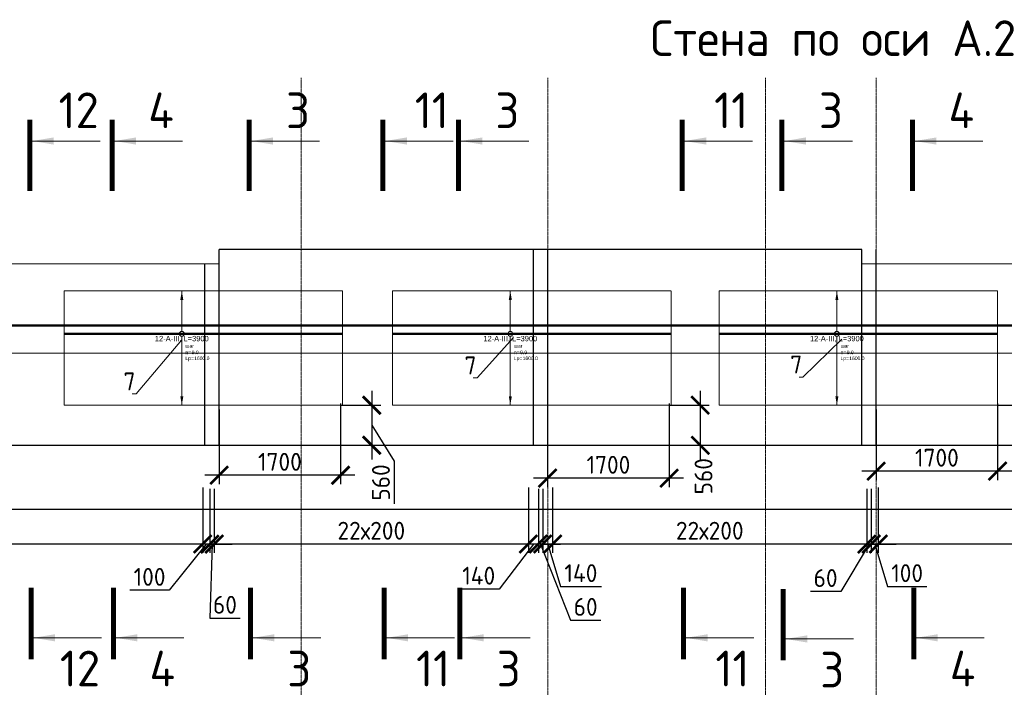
# Model space of a CAD drawing. Header units: millimetres. Extents: x 376598 to 1249954, y -318491 to -22134.
# Tile 134 of 256: x 591275 to 605063, y -133931 to -124583. Entities that reach past the tile are written whole.
import ezdxf
from ezdxf import colors
from ezdxf.entities.mleader import LeaderData, LeaderLine
from ezdxf.enums import TextEntityAlignment as Align
from ezdxf.math import Vec2, Vec3

# ---------------------------------------------------------------- set-up
doc = ezdxf.new("R2010")
doc.units = ezdxf.units.MM
doc.set_wipeout_variables(frame=1)
for name, pattern in [('______5', [1100, 800, -100, 100, -100]), ('________', [0]), ('ACAD_ISO02W100', [15, 12, -3]), ('осевая', [50.8, 31.75, -6.35, 6.35, -6.35])]:
    doc.linetypes.add(name, pattern=pattern)
for name, color, linetype, lineweight in [('Standard', 7, 'Continuous', 25), ('АрмСтер', 2, 'Continuous', 50), ('Оси', 40, '______5', 18), ('подоснова', 151, 'Continuous', 5), ('РАЗМЕРЫ', 1, 'Continuous', 9), ('Узлы', 7, 'Continuous', 0)]:
    doc.layers.add(name, color=color, linetype=linetype, lineweight=lineweight)
doc.layers.add('АрмСтер_атрибуты', color=2, linetype='Continuous', lineweight=0, plot=False)
doc.styles.add('GOST-2.304_Type-B', font='GOST_Common.ttf')
doc.styles.get("Standard").update_dxf_attribs({"font": 'arial.ttf'})
doc.styles.add('Аннотативный', font='arial.ttf')
doc.dimstyles.new('СПДС', dxfattribs={"dimscale": 100, "dimtxt": 2.5, "dimasz": 2.5, "dimexe": 1.25, "dimexo": 0, "dimtad": 1, "dimdec": 0, "dimtxsty": 'GOST-2.304_Type-B', "dimblk": 'ARCHTICK', "dimcen": 2.5, "dimdle": 2, "dimadec": 0, "dimazin": 2, "dimtfac": 0.75, "dimtdec": 0, "dimtmove": 1, "dimatfit": 3, "dimfxl": 1, "dimtolj": 1, "dimarcsym": 1})

# ---------------------------------------------------------------- blocks, each defined once
blk = doc.blocks.new('_ArchTick')
at = {"color": 0, "linetype": 'ByBlock', "const_width": 0.15}
blk.add_lwpolyline([(-0.5, -0.5), (0.5, 0.5)], dxfattribs=at)
blk = doc.blocks.new('*D126')
at = {"layer": 'DEFPOINTS', "color": 0, "lineweight": 0, "transparency": 16777216}
for p in [(603298, -131132, -720), (608698, -131132, -720), (603298, -131925)]:
    blk.add_point(p, dxfattribs=at)
at = {"layer": 'РАЗМЕРЫ', "color": 0, "lineweight": -2, "transparency": 16777216}
for p, q in [((603298, -131132), (603298, -132050)), ((608698, -131132), (608698, -132050)), ((608898, -131925), (603098, -131925))]:
    blk.add_line(p, q, dxfattribs=at)
at = {"layer": 'РАЗМЕРЫ', "color": 0, "lineweight": -2, "transparency": 16777216, "xscale": 250, "yscale": 250, "zscale": 250, "rotation": 180}
blk.add_blockref('_ArchTick', (603298, -131925), dxfattribs=at)
at = {"layer": 'РАЗМЕРЫ', "color": 0, "lineweight": -2, "transparency": 16777216, "xscale": 250, "yscale": 250, "zscale": 250}
blk.add_blockref('_ArchTick', (608698, -131925), dxfattribs=at)
at = {"layer": 'РАЗМЕРЫ', "color": 0, "lineweight": 0, "transparency": 16777216, "insert": (605998, -131738), "char_height": 250, "attachment_point": 5, "style": 'GOST-2.304_Type-B'}
blk.add_mtext('\\A1;27х200', dxfattribs=at)
blk = doc.blocks.new('*D127')
at = {"layer": 'DEFPOINTS', "color": 0, "lineweight": 0, "transparency": 16777216}
for p in [(603199, -131152, -360), (603298, -131132, -720), (603199, -131925)]:
    blk.add_point(p, dxfattribs=at)
at = {"layer": 'РАЗМЕРЫ', "color": 0, "lineweight": -2, "transparency": 16777216}
for p, q in [((603199, -131152), (603199, -132050)), ((603298, -131132), (603298, -132050)), ((603199, -131925), (602949, -131925)), ((603298, -131925), (603199, -131925)), ((603298, -131925), (603199, -131925)), ((603249, -131925), (603427, -132519)), ((603298, -131925), (603548, -131925)), ((603427, -132519), (603977, -132519))]:
    blk.add_line(p, q, dxfattribs=at)
at = {"layer": 'РАЗМЕРЫ', "color": 0, "lineweight": -2, "transparency": 16777216, "xscale": 250, "yscale": 250, "zscale": 250}
blk.add_blockref('_ArchTick', (603199, -131925), dxfattribs=at)
at = {"layer": 'РАЗМЕРЫ', "color": 0, "lineweight": -2, "transparency": 16777216, "xscale": 250, "yscale": 250, "zscale": 250, "rotation": 180}
blk.add_blockref('_ArchTick', (603298, -131925), dxfattribs=at)
at = {"layer": 'РАЗМЕРЫ', "color": 0, "lineweight": 0, "transparency": 16777216, "insert": (603702, -132332), "char_height": 250, "attachment_point": 5, "style": 'GOST-2.304_Type-B'}
blk.add_mtext('\\A1;100', dxfattribs=at)
blk = doc.blocks.new('*D128')
at = {"layer": 'DEFPOINTS', "color": 0, "lineweight": 0, "transparency": 16777216}
for p in [(603138, -131152, -360), (603199, -131152, -360), (603138, -131925)]:
    blk.add_point(p, dxfattribs=at)
at = {"layer": 'РАЗМЕРЫ', "color": 0, "lineweight": -2, "transparency": 16777216}
for p, q in [((603138, -131152), (603138, -132050)), ((603199, -131152), (603199, -132050)), ((603169, -131925), (602772, -132589)), ((603138, -131925), (602888, -131925)), ((603199, -131925), (603138, -131925)), ((603199, -131925), (603138, -131925)), ((603199, -131925), (603449, -131925)), ((602772, -132589), (602347, -132589))]:
    blk.add_line(p, q, dxfattribs=at)
at = {"layer": 'РАЗМЕРЫ', "color": 0, "lineweight": -2, "transparency": 16777216, "xscale": 250, "yscale": 250, "zscale": 250}
blk.add_blockref('_ArchTick', (603138, -131925), dxfattribs=at)
at = {"layer": 'РАЗМЕРЫ', "color": 0, "lineweight": -2, "transparency": 16777216, "xscale": 250, "yscale": 250, "zscale": 250, "rotation": 180}
blk.add_blockref('_ArchTick', (603199, -131925), dxfattribs=at)
at = {"layer": 'РАЗМЕРЫ', "color": 0, "lineweight": 0, "transparency": 16777216, "insert": (602560, -132401), "char_height": 250, "attachment_point": 5, "style": 'GOST-2.304_Type-B'}
blk.add_mtext('\\A1;60', dxfattribs=at)
blk = doc.blocks.new('*D129')
at = {"layer": 'DEFPOINTS', "color": 0, "lineweight": 0, "transparency": 16777216}
for p in [(598738, -131132, -720), (603138, -131152, -360), (598738, -131925)]:
    blk.add_point(p, dxfattribs=at)
at = {"layer": 'РАЗМЕРЫ', "color": 0, "lineweight": -2, "transparency": 16777216}
for p, q in [((598738, -131132), (598738, -132050)), ((603138, -131152), (603138, -132050)), ((603338, -131925), (598538, -131925))]:
    blk.add_line(p, q, dxfattribs=at)
at = {"layer": 'РАЗМЕРЫ', "color": 0, "lineweight": -2, "transparency": 16777216, "xscale": 250, "yscale": 250, "zscale": 250, "rotation": 180}
blk.add_blockref('_ArchTick', (598738, -131925), dxfattribs=at)
at = {"layer": 'РАЗМЕРЫ', "color": 0, "lineweight": -2, "transparency": 16777216, "xscale": 250, "yscale": 250, "zscale": 250}
blk.add_blockref('_ArchTick', (603138, -131925), dxfattribs=at)
at = {"layer": 'РАЗМЕРЫ', "color": 0, "lineweight": 0, "transparency": 16777216, "insert": (600938, -131738), "char_height": 250, "attachment_point": 5, "style": 'GOST-2.304_Type-B'}
blk.add_mtext('\\A1;22х200', dxfattribs=at)
blk = doc.blocks.new('*D130')
at = {"layer": 'DEFPOINTS', "color": 0, "lineweight": 0, "transparency": 16777216}
for p in [(598599, -131152, -360), (598738, -131132, -720), (598599, -131925)]:
    blk.add_point(p, dxfattribs=at)
at = {"layer": 'РАЗМЕРЫ', "color": 0, "lineweight": -2, "transparency": 16777216}
for p, q in [((598599, -131152), (598599, -132050)), ((598738, -131132), (598738, -132050)), ((598938, -131925), (598399, -131925)), ((598669, -131925), (598847, -132519)), ((598847, -132519), (599422, -132519))]:
    blk.add_line(p, q, dxfattribs=at)
at = {"layer": 'РАЗМЕРЫ', "color": 0, "lineweight": -2, "transparency": 16777216, "xscale": 250, "yscale": 250, "zscale": 250, "rotation": 180}
blk.add_blockref('_ArchTick', (598599, -131925), dxfattribs=at)
at = {"layer": 'РАЗМЕРЫ', "color": 0, "lineweight": -2, "transparency": 16777216, "xscale": 250, "yscale": 250, "zscale": 250}
blk.add_blockref('_ArchTick', (598738, -131925), dxfattribs=at)
at = {"layer": 'РАЗМЕРЫ', "color": 0, "lineweight": 0, "transparency": 16777216, "insert": (599134, -132332), "char_height": 250, "attachment_point": 5, "style": 'GOST-2.304_Type-B'}
blk.add_mtext('\\A1;140', dxfattribs=at)
blk = doc.blocks.new('*D131')
at = {"layer": 'DEFPOINTS', "color": 0, "lineweight": 0, "transparency": 16777216}
for p in [(598538, -131152, -360), (598599, -131152, -360), (598538, -131925)]:
    blk.add_point(p, dxfattribs=at)
at = {"layer": 'РАЗМЕРЫ', "color": 0, "lineweight": -2, "transparency": 16777216}
for p, q in [((598538, -131152), (598538, -132050)), ((598599, -131152), (598599, -132050)), ((598538, -131925), (598288, -131925)), ((598599, -131925), (598538, -131925)), ((598599, -131925), (598538, -131925)), ((598569, -131925), (598987, -132992)), ((598599, -131925), (598849, -131925)), ((598987, -132992), (599412, -132992))]:
    blk.add_line(p, q, dxfattribs=at)
at = {"layer": 'РАЗМЕРЫ', "color": 0, "lineweight": -2, "transparency": 16777216, "xscale": 250, "yscale": 250, "zscale": 250}
blk.add_blockref('_ArchTick', (598538, -131925), dxfattribs=at)
at = {"layer": 'РАЗМЕРЫ', "color": 0, "lineweight": -2, "transparency": 16777216, "xscale": 250, "yscale": 250, "zscale": 250, "rotation": 180}
blk.add_blockref('_ArchTick', (598599, -131925), dxfattribs=at)
at = {"layer": 'РАЗМЕРЫ', "color": 0, "lineweight": 0, "transparency": 16777216, "insert": (599200, -132805), "char_height": 250, "attachment_point": 5, "style": 'GOST-2.304_Type-B'}
blk.add_mtext('\\A1;60', dxfattribs=at)
blk = doc.blocks.new('*D132')
at = {"layer": 'DEFPOINTS', "color": 0, "lineweight": 0, "transparency": 16777216}
for p in [(598398, -131132, -720), (598538, -131152, -360), (598398, -131925)]:
    blk.add_point(p, dxfattribs=at)
at = {"layer": 'РАЗМЕРЫ', "color": 0, "lineweight": -2, "transparency": 16777216}
for p, q in [((598398, -131132), (598398, -132050)), ((598538, -131152), (598538, -132050)), ((598468, -131925), (597991, -132556)), ((598738, -131925), (598198, -131925)), ((597991, -132556), (597416, -132556))]:
    blk.add_line(p, q, dxfattribs=at)
at = {"layer": 'РАЗМЕРЫ', "color": 0, "lineweight": -2, "transparency": 16777216, "xscale": 250, "yscale": 250, "zscale": 250, "rotation": 180}
blk.add_blockref('_ArchTick', (598398, -131925), dxfattribs=at)
at = {"layer": 'РАЗМЕРЫ', "color": 0, "lineweight": -2, "transparency": 16777216, "xscale": 250, "yscale": 250, "zscale": 250}
blk.add_blockref('_ArchTick', (598538, -131925), dxfattribs=at)
at = {"layer": 'РАЗМЕРЫ', "color": 0, "lineweight": 0, "transparency": 16777216, "insert": (597703, -132368), "char_height": 250, "attachment_point": 5, "style": 'GOST-2.304_Type-B'}
blk.add_mtext('\\A1;140', dxfattribs=at)
blk = doc.blocks.new('*D133')
at = {"layer": 'DEFPOINTS', "color": 0, "lineweight": 0, "transparency": 16777216}
for p in [(598398, -131132, -720), (593999, -131275), (593999, -131925)]:
    blk.add_point(p, dxfattribs=at)
at = {"layer": 'РАЗМЕРЫ', "color": 0, "lineweight": -2, "transparency": 16777216}
for p, q in [((598398, -131132), (598398, -132050)), ((593999, -131275), (593999, -132050)), ((598598, -131925), (593799, -131925))]:
    blk.add_line(p, q, dxfattribs=at)
at = {"layer": 'РАЗМЕРЫ', "color": 0, "lineweight": -2, "transparency": 16777216, "xscale": 250, "yscale": 250, "zscale": 250, "rotation": 180}
blk.add_blockref('_ArchTick', (593999, -131925), dxfattribs=at)
at = {"layer": 'РАЗМЕРЫ', "color": 0, "lineweight": -2, "transparency": 16777216, "xscale": 250, "yscale": 250, "zscale": 250}
blk.add_blockref('_ArchTick', (598398, -131925), dxfattribs=at)
at = {"layer": 'РАЗМЕРЫ', "color": 0, "lineweight": 0, "transparency": 16777216, "insert": (596199, -131738), "char_height": 250, "attachment_point": 5, "style": 'GOST-2.304_Type-B'}
blk.add_mtext('\\A1;22х200', dxfattribs=at)
blk = doc.blocks.new('*D134')
at = {"layer": 'DEFPOINTS', "color": 0, "lineweight": 0, "transparency": 16777216}
for p in [(593938, -131152, -360), (593999, -131152, -360), (593938, -131925)]:
    blk.add_point(p, dxfattribs=at)
at = {"layer": 'РАЗМЕРЫ', "color": 0, "lineweight": -2, "transparency": 16777216}
for p, q in [((593938, -131152), (593938, -132050)), ((593999, -131152), (593999, -132050)), ((593938, -131925), (593688, -131925)), ((593969, -131925), (593936, -132963)), ((593999, -131925), (593938, -131925)), ((593999, -131925), (593938, -131925)), ((593999, -131925), (594249, -131925)), ((593936, -132963), (594361, -132963))]:
    blk.add_line(p, q, dxfattribs=at)
at = {"layer": 'РАЗМЕРЫ', "color": 0, "lineweight": -2, "transparency": 16777216, "xscale": 250, "yscale": 250, "zscale": 250}
blk.add_blockref('_ArchTick', (593938, -131925), dxfattribs=at)
at = {"layer": 'РАЗМЕРЫ', "color": 0, "lineweight": -2, "transparency": 16777216, "xscale": 250, "yscale": 250, "zscale": 250, "rotation": 180}
blk.add_blockref('_ArchTick', (593999, -131925), dxfattribs=at)
at = {"layer": 'РАЗМЕРЫ', "color": 0, "lineweight": 0, "transparency": 16777216, "insert": (594149, -132775), "char_height": 250, "attachment_point": 5, "style": 'GOST-2.304_Type-B'}
blk.add_mtext('\\A1;60', dxfattribs=at)
blk = doc.blocks.new('*D135')
at = {"layer": 'DEFPOINTS', "color": 0, "lineweight": 0, "transparency": 16777216}
for p in [(593838, -131132, -720), (593938, -131152, -360), (593838, -131925)]:
    blk.add_point(p, dxfattribs=at)
at = {"layer": 'РАЗМЕРЫ', "color": 0, "lineweight": -2, "transparency": 16777216}
for p, q in [((593838, -131132), (593838, -132050)), ((593938, -131152), (593938, -132050)), ((593888, -131925), (593369, -132572)), ((593838, -131925), (593588, -131925)), ((593938, -131925), (593838, -131925)), ((593938, -131925), (593838, -131925)), ((593938, -131925), (594188, -131925)), ((593369, -132572), (592819, -132572))]:
    blk.add_line(p, q, dxfattribs=at)
at = {"layer": 'РАЗМЕРЫ', "color": 0, "lineweight": -2, "transparency": 16777216, "xscale": 250, "yscale": 250, "zscale": 250}
blk.add_blockref('_ArchTick', (593838, -131925), dxfattribs=at)
at = {"layer": 'РАЗМЕРЫ', "color": 0, "lineweight": -2, "transparency": 16777216, "xscale": 250, "yscale": 250, "zscale": 250, "rotation": 180}
blk.add_blockref('_ArchTick', (593938, -131925), dxfattribs=at)
at = {"layer": 'РАЗМЕРЫ', "color": 0, "lineweight": 0, "transparency": 16777216, "insert": (593094, -132385), "char_height": 250, "attachment_point": 5, "style": 'GOST-2.304_Type-B'}
blk.add_mtext('\\A1;100', dxfattribs=at)
blk = doc.blocks.new('*D136')
at = {"layer": 'DEFPOINTS', "color": 0, "lineweight": 0, "transparency": 16777216}
for p in [(586038, -131132, -720), (593838, -131132, -720), (586038, -131925)]:
    blk.add_point(p, dxfattribs=at)
at = {"layer": 'РАЗМЕРЫ', "color": 0, "lineweight": -2, "transparency": 16777216}
for p, q in [((586038, -131132), (586038, -132050)), ((593838, -131132), (593838, -132050)), ((594038, -131925), (585838, -131925))]:
    blk.add_line(p, q, dxfattribs=at)
at = {"layer": 'РАЗМЕРЫ', "color": 0, "lineweight": -2, "transparency": 16777216, "xscale": 250, "yscale": 250, "zscale": 250, "rotation": 180}
blk.add_blockref('_ArchTick', (586038, -131925), dxfattribs=at)
at = {"layer": 'РАЗМЕРЫ', "color": 0, "lineweight": -2, "transparency": 16777216, "xscale": 250, "yscale": 250, "zscale": 250}
blk.add_blockref('_ArchTick', (593838, -131925), dxfattribs=at)
at = {"layer": 'РАЗМЕРЫ', "color": 0, "lineweight": 0, "transparency": 16777216, "insert": (589938, -131738), "char_height": 250, "attachment_point": 5, "style": 'GOST-2.304_Type-B'}
blk.add_mtext('\\A1;39х200', dxfattribs=at)
blk = doc.blocks.new('*U146')
at = {"layer": 'РАЗМЕРЫ', "ltscale": 15}
blk.add_line((0, -22800), (0, 20400), dxfattribs=at)
at = {"layer": 'АрмСтер_атрибуты', "style": 'Аннотативный', "flags": 8}
blk.add_attdef('ПОЗ', (110, 30), '', height=75, dxfattribs=at)
blk.add_attdef('НАИМЕНОВАНИЕ', text='', height=75, dxfattribs=at).set_placement((0, -29), align=Align.TOP_CENTER)
at = {"layer": 'АрмСтер_атрибуты', "color": 215, "style": 'Аннотативный'}
for tag, p, flags in [('КОЛ', (138, -285), 8), ('ШАГ', (191, -194), 10), ('ШИРИНА', (173, -368), 8)]:
    blk.add_attdef(tag, p, '', height=50, dxfattribs=dict(at, flags=flags))
at = {"layer": 'АрмСтер_атрибуты', "flags": 9}
for tag, p in [('МАССА', (-2096, -410)), ('ОБОЗНАЧЕНИЕ', (-2096, -524))]:
    blk.add_attdef(tag, p, '', height=75, dxfattribs=at)
blk = doc.blocks.new('*U147')
at = {"color": 0, "linetype": 'ByBlock', "lineweight": -2, "ltscale": 100}
blk.add_line((-33011, 0), (10439, 0), dxfattribs=at)
at = {"layer": 'АрмСтер_атрибуты', "flags": 9}
for tag, p in [('МАССА', (-3472, 4790)), ('ОБОЗНАЧЕНИЕ', (-3472, 4676))]:
    blk.add_attdef(tag, p, '', height=75, dxfattribs=at)
at = {"layer": 'АрмСтер_атрибуты', "style": 'Аннотативный', "flags": 8}
blk.add_attdef('ПОЗ', (110, 30), '', height=75, dxfattribs=at)
blk.add_attdef('НАИМЕНОВАНИЕ', text='', height=75, dxfattribs=at).set_placement((0, -29), align=Align.TOP_CENTER)
at = {"layer": 'АрмСтер_атрибуты', "color": 215, "style": 'Аннотативный'}
for tag, p, flags in [('КОЛ', (138, -285), 8), ('ШАГ', (191, -194), 10), ('ШИРИНА', (173, -368), 8)]:
    blk.add_attdef(tag, p, '', height=50, dxfattribs=dict(at, flags=flags))
blk = doc.blocks.new('*U754')
at = {"layer": 'РАЗМЕРЫ'}
for p, q in [((112, 600), (-112, 600)), ((112, -1000), (-112, -1000))]:
    blk.add_line(p, q, dxfattribs=at)
at = {"layer": 'РАЗМЕРЫ', "ltscale": 15}
blk.add_line((0, -1000), (0, 600), dxfattribs=at)
at = {"layer": 'РАЗМЕРЫ'}
for points in [[(0, 600), (21, 475), (-21, 475)], [(0, -1000), (21, -875), (-21, -875)]]:
    blk.add_solid(points, dxfattribs=at)
at = {"layer": 'АрмСтер_атрибуты', "color": 215, "ltscale": 15, "style": 'Аннотативный'}
for s, p in [('шаг', (51, -194)), ('n=', (51, -285)), ('Lр=', (50, -368))]:
    blk.add_text(s, height=50, dxfattribs=at).set_placement(p)
at = {"layer": 'АрмСтер_атрибуты', "flags": 9}
for tag, p in [('МАССА', (8340, 4790)), ('ОБОЗНАЧЕНИЕ', (8340, 4676))]:
    blk.add_attdef(tag, p, '', height=75, dxfattribs=at)
at = {"layer": 'АрмСтер_атрибуты', "style": 'Аннотативный', "flags": 8}
blk.add_attdef('ПОЗ', (110, 30), '', height=75, dxfattribs=at)
at = {"layer": 'АрмСтер_атрибуты', "color": 215, "style": 'Аннотативный'}
for tag, p, flags in [('КОЛ', (138, -285), 8), ('ШАГ', (191, -194), 10), ('ШИРИНА', (173, -368), 8)]:
    blk.add_attdef(tag, p, '', height=50, dxfattribs=dict(at, flags=flags))
at = {"linetype": 'Continuous', "lineweight": 0}
blk.add_wipeout([(35, 0), (28, 21), (11, 33), (-11, 33), (-28, 21), (-35, 0), (-28, -21), (-11, -33), (11, -33), (28, -21)], dxfattribs=at)
at = {"color": 0, "linetype": 'ByBlock', "lineweight": -2, "ltscale": 100}
blk.add_line((-1649, 0), (2251, 0), dxfattribs=at)
at = {"layer": 'РАЗМЕРЫ'}
blk.add_circle((0, 0), 35, dxfattribs=at)
at = {"layer": 'АрмСтер_атрибуты', "style": 'Аннотативный', "flags": 8}
blk.add_attdef('НАИМЕНОВАНИЕ', text='', height=75, dxfattribs=at).set_placement((0, -29), align=Align.TOP_CENTER)
blk = doc.blocks.new('_None')
blk = doc.blocks.new('*D761')
at = {"layer": 'DEFPOINTS', "color": 0, "lineweight": 0, "transparency": 16777216}
for p in [(604969, -129981, -720), (605093, -130542), (605405, -130542)]:
    blk.add_point(p, dxfattribs=at)
at = {"layer": 'РАЗМЕРЫ', "color": 0, "lineweight": -2, "transparency": 16777216}
for p, q in [((605405, -129781), (605405, -130742)), ((604969, -129981), (605530, -129981)), ((605093, -130542), (605530, -130542))]:
    blk.add_line(p, q, dxfattribs=at)
at = {"layer": 'РАЗМЕРЫ', "color": 0, "lineweight": -2, "transparency": 16777216, "xscale": 250, "yscale": 250, "zscale": 250}
for p, rotation in [((605405, -129981), 90), ((605405, -130542), 270)]:
    blk.add_blockref('_ArchTick', p, dxfattribs=dict(at, rotation=rotation))
at = {"layer": 'РАЗМЕРЫ', "color": 0, "lineweight": 0, "transparency": 16777216, "insert": (605315, -130976), "char_height": 250, "attachment_point": 5, "rotation": 90, "style": 'GOST-2.304_Type-B'}
blk.add_mtext('\\A1;560', dxfattribs=at)
blk = doc.blocks.new('*D762')
at = {"layer": 'DEFPOINTS', "color": 0, "lineweight": 0, "transparency": 16777216}
for p in [(604969, -129959, -720), (603268, -130039), (603268, -130904)]:
    blk.add_point(p, dxfattribs=at)
at = {"layer": 'РАЗМЕРЫ', "color": 0, "lineweight": -2, "transparency": 16777216}
for p, q in [((604969, -129959), (604969, -131029)), ((603268, -130039), (603268, -131029)), ((605169, -130904), (603068, -130904))]:
    blk.add_line(p, q, dxfattribs=at)
at = {"layer": 'РАЗМЕРЫ', "color": 0, "lineweight": -2, "transparency": 16777216, "xscale": 250, "yscale": 250, "zscale": 250, "rotation": 180}
blk.add_blockref('_ArchTick', (603268, -130904), dxfattribs=at)
at = {"layer": 'РАЗМЕРЫ', "color": 0, "lineweight": -2, "transparency": 16777216, "xscale": 250, "yscale": 250, "zscale": 250}
blk.add_blockref('_ArchTick', (604969, -130904), dxfattribs=at)
at = {"layer": 'РАЗМЕРЫ', "color": 0, "lineweight": 0, "transparency": 16777216, "insert": (604119, -130716), "char_height": 250, "attachment_point": 5, "style": 'GOST-2.304_Type-B'}
blk.add_mtext('\\A1;1700', dxfattribs=at)
blk = doc.blocks.new('*D763')
at = {"layer": 'DEFPOINTS', "color": 0, "lineweight": 0, "transparency": 16777216}
for p in [(600369, -129981, -720), (600493, -130542), (600805, -130542)]:
    blk.add_point(p, dxfattribs=at)
at = {"layer": 'РАЗМЕРЫ', "color": 0, "lineweight": -2, "transparency": 16777216}
for p, q in [((600805, -129781), (600805, -130742)), ((600369, -129981), (600930, -129981)), ((600493, -130542), (600930, -130542))]:
    blk.add_line(p, q, dxfattribs=at)
at = {"layer": 'РАЗМЕРЫ', "color": 0, "lineweight": -2, "transparency": 16777216, "xscale": 250, "yscale": 250, "zscale": 250}
for p, rotation in [((600805, -129981), 90), ((600805, -130542), 270)]:
    blk.add_blockref('_ArchTick', p, dxfattribs=dict(at, rotation=rotation))
at = {"layer": 'РАЗМЕРЫ', "color": 0, "lineweight": 0, "transparency": 16777216, "insert": (600851, -130976), "char_height": 250, "attachment_point": 5, "rotation": 90, "style": 'GOST-2.304_Type-B'}
blk.add_mtext('\\A1;560', dxfattribs=at)
blk = doc.blocks.new('*D764')
at = {"layer": 'DEFPOINTS', "color": 0, "lineweight": 0, "transparency": 16777216}
for p in [(600369, -129959, -720), (598668, -130039), (598668, -131002)]:
    blk.add_point(p, dxfattribs=at)
at = {"layer": 'РАЗМЕРЫ', "color": 0, "lineweight": -2, "transparency": 16777216}
for p, q in [((600369, -129959), (600369, -131127)), ((598668, -130039), (598668, -131127)), ((600569, -131002), (598468, -131002))]:
    blk.add_line(p, q, dxfattribs=at)
at = {"layer": 'РАЗМЕРЫ', "color": 0, "lineweight": -2, "transparency": 16777216, "xscale": 250, "yscale": 250, "zscale": 250, "rotation": 180}
blk.add_blockref('_ArchTick', (598668, -131002), dxfattribs=at)
at = {"layer": 'РАЗМЕРЫ', "color": 0, "lineweight": -2, "transparency": 16777216, "xscale": 250, "yscale": 250, "zscale": 250}
blk.add_blockref('_ArchTick', (600369, -131002), dxfattribs=at)
at = {"layer": 'РАЗМЕРЫ', "color": 0, "lineweight": 0, "transparency": 16777216, "insert": (599519, -130815), "char_height": 250, "attachment_point": 5, "style": 'GOST-2.304_Type-B'}
blk.add_mtext('\\A1;1700', dxfattribs=at)
blk = doc.blocks.new('*D765')
at = {"layer": 'DEFPOINTS', "color": 0, "lineweight": 0, "transparency": 16777216}
for p in [(595769, -129981, -720), (595893, -130542), (596205, -130542)]:
    blk.add_point(p, dxfattribs=at)
at = {"layer": 'РАЗМЕРЫ', "color": 0, "lineweight": -2, "transparency": 16777216}
for p, q in [((596205, -129781), (596205, -130742)), ((595769, -129981), (596330, -129981)), ((596205, -130262), (596521, -130763)), ((595893, -130542), (596330, -130542)), ((596521, -130763), (596521, -131363))]:
    blk.add_line(p, q, dxfattribs=at)
at = {"layer": 'РАЗМЕРЫ', "color": 0, "lineweight": -2, "transparency": 16777216, "xscale": 250, "yscale": 250, "zscale": 250}
for p, rotation in [((596205, -129981), 90), ((596205, -130542), 270)]:
    blk.add_blockref('_ArchTick', p, dxfattribs=dict(at, rotation=rotation))
at = {"layer": 'РАЗМЕРЫ', "color": 0, "lineweight": 0, "transparency": 16777216, "insert": (596334, -131063), "char_height": 250, "attachment_point": 5, "rotation": 90, "style": 'GOST-2.304_Type-B'}
blk.add_mtext('\\A1;560', dxfattribs=at)
blk = doc.blocks.new('*D766')
at = {"layer": 'DEFPOINTS', "color": 0, "lineweight": 0, "transparency": 16777216}
for p in [(595769, -129959, -720), (594068, -130039), (594068, -130962)]:
    blk.add_point(p, dxfattribs=at)
at = {"layer": 'РАЗМЕРЫ', "color": 0, "lineweight": -2, "transparency": 16777216}
for p, q in [((595769, -129959), (595769, -131087)), ((594068, -130039), (594068, -131087)), ((595969, -130962), (593868, -130962))]:
    blk.add_line(p, q, dxfattribs=at)
at = {"layer": 'РАЗМЕРЫ', "color": 0, "lineweight": -2, "transparency": 16777216, "xscale": 250, "yscale": 250, "zscale": 250, "rotation": 180}
blk.add_blockref('_ArchTick', (594068, -130962), dxfattribs=at)
at = {"layer": 'РАЗМЕРЫ', "color": 0, "lineweight": -2, "transparency": 16777216, "xscale": 250, "yscale": 250, "zscale": 250}
blk.add_blockref('_ArchTick', (595769, -130962), dxfattribs=at)
at = {"layer": 'РАЗМЕРЫ', "color": 0, "lineweight": 0, "transparency": 16777216, "insert": (594919, -130774), "char_height": 250, "attachment_point": 5, "style": 'GOST-2.304_Type-B'}
blk.add_mtext('\\A1;1700', dxfattribs=at)

msp = doc.modelspace()

# ---------------------------------------------------------------- linework, layer by layer
at = {"color": 7, "linetype": '________', "lineweight": 25, "transparency": 33554687}
msp.add_line((603068.5, -130541.8), (603068.5, -127801.8), dxfattribs=at)
at = {"color": 7, "linetype": 'Continuous', "lineweight": 25, "transparency": 33554687}
for p, q in [((581568.5, -130541.8), (629218.5, -130541.8)), ((629218.5, -131441.8), (581568.5, -131441.8))]:
    msp.add_line(p, q, dxfattribs=at)
at = {"layer": 'Standard', "color": 7, "linetype": '________', "lineweight": 25, "transparency": 33554687}
for p, q in [((594068.5, -130541.8), (594068.5, -127801.8)), ((603068.5, -127801.8), (594068.5, -127801.8)), ((598468.5, -130541.8), (598468.5, -127801.8)), ((598668.5, -130541.8), (598668.5, -127801.8)), ((603268.5, -130541.8), (603268.5, -127801.8)), ((593868.5, -130541.8), (593868.5, -128001.8))]:
    msp.add_line(p, q, dxfattribs=at)
at = {"layer": 'Оси', "color": 16, "linetype": 'осевая', "lineweight": 0, "ltscale": 0.5, "transparency": 33554687}
for p, q in [((595218.5, -125399.5), (595218.5, -134850.4)), ((598668.5, -125399.5), (598668.5, -134850.4)), ((601718.5, -125399.5), (601718.5, -134850.4)), ((603268.5, -125399.5), (603268.5, -134850.4))]:
    msp.add_line(p, q, dxfattribs=at)
at = {"layer": 'Узлы', "color": 1, "linetype": 'Continuous', "lineweight": 0}
for p, q in [((591451.3, -126281.9, -520), (592401.3, -126281.9, -520)), ((592604.3, -126281.9, -520), (593554.3, -126281.9, -520)), ((594522.3, -126281.9, -520), (595472.3, -126281.9, -520)), ((596396, -126281.9, -520), (597346, -126281.9, -520)), ((597454.2, -126281.9, -520), (598404.2, -126281.9, -520)), ((600588.2, -126281.9, -520), (601538.2, -126281.9, -520)), ((601984.7, -126281.9, -520), (602934.7, -126281.9, -520)), ((603810.9, -126281.9, -520), (604760.9, -126281.9, -520)), ((591469.5, -133237.9, -320), (592419.5, -133237.9, -320)), ((592622.4, -133237.9, -320), (593572.4, -133237.9, -320)), ((594540.5, -133237.9, -320), (595490.5, -133237.9, -320)), ((596414.1, -133237.9, -320), (597364.1, -133237.9, -320)), ((597472.3, -133237.9, -320), (598422.3, -133237.9, -320)), ((600606.3, -133237.9, -320), (601556.3, -133237.9, -320)), ((602002.8, -133253.8, -320), (602952.8, -133253.8, -320)), ((603829, -133237.9, -320), (604779, -133237.9, -320))]:
    msp.add_line(p, q, dxfattribs=at)
at = {"layer": 'Узлы', "color": 1, "linetype": 'Continuous', "lineweight": 0, "const_width": 70}
for points, elevation in [([(591416.3, -125981.9), (591416.3, -126981.9)], -520), ([(592569.3, -125981.9), (592569.3, -126981.9)], -520), ([(594487.3, -125981.9), (594487.3, -126981.9)], -520), ([(596361, -125981.9), (596361, -126981.9)], -520), ([(597419.2, -125981.9), (597419.2, -126981.9)], -520), ([(600553.2, -125981.9), (600553.2, -126981.9)], -520), ([(601949.7, -125981.9), (601949.7, -126981.9)], -520), ([(603775.9, -125981.9), (603775.9, -126981.9)], -520), ([(591434.5, -133537.9), (591434.5, -132537.9)], -320), ([(592587.4, -133537.9), (592587.4, -132537.9)], -320), ([(594505.5, -133537.9), (594505.5, -132537.9)], -320), ([(596379.1, -133537.9), (596379.1, -132537.9)], -320), ([(597437.3, -133537.9), (597437.3, -132537.9)], -320), ([(600571.3, -133537.9), (600571.3, -132537.9)], -320), ([(601967.8, -133553.8), (601967.8, -132553.8)], -320), ([(603794, -133537.9), (603794, -132537.9)], -320)]:
    msp.add_lwpolyline(points, dxfattribs=dict(at, elevation=elevation))
at = {"layer": 'Узлы', "color": 1, "linetype": 'Continuous', "lineweight": 0}
for points in [[(591451.3, -126281.9, -520), (591751.8, -126332.1, -520), (591751.8, -126231.6, -520)], [(592604.3, -126281.9, -520), (592904.7, -126332.1, -520), (592904.7, -126231.6, -520)], [(594522.3, -126281.9, -520), (594822.8, -126332.1, -520), (594822.8, -126231.6, -520)], [(596396, -126281.9, -520), (596696.4, -126332.1, -520), (596696.4, -126231.6, -520)], [(597454.2, -126281.9, -520), (597754.6, -126332.1, -520), (597754.6, -126231.6, -520)], [(600588.2, -126281.9, -520), (600888.6, -126332.1, -520), (600888.6, -126231.6, -520)], [(601984.7, -126281.9, -520), (602285.1, -126332.1, -520), (602285.1, -126231.6, -520)], [(603810.9, -126281.9, -520), (604111.3, -126332.1, -520), (604111.3, -126231.6, -520)], [(591469.5, -133237.9, -320), (591769.9, -133288.2, -320), (591769.9, -133187.7, -320)], [(592622.4, -133237.9, -320), (592922.9, -133288.2, -320), (592922.9, -133187.7, -320)], [(594540.5, -133237.9, -320), (594840.9, -133288.2, -320), (594840.9, -133187.7, -320)], [(596414.1, -133237.9, -320), (596714.6, -133288.2, -320), (596714.6, -133187.7, -320)], [(597472.3, -133237.9, -320), (597772.7, -133288.2, -320), (597772.7, -133187.7, -320)], [(600606.3, -133237.9, -320), (600906.7, -133288.2, -320), (600906.7, -133187.7, -320)], [(603829, -133237.9, -320), (604129.5, -133288.2, -320), (604129.5, -133187.7, -320)], [(602002.8, -133253.8, -320), (602303.3, -133304, -320), (602303.3, -133203.5, -320)]]:
    msp.add_solid(points, dxfattribs=at)

# ---------------------------------------------------------------- texts
at = {"layer": 'Узлы', "color": 80, "linetype": 'Continuous', "lineweight": 0, "style": 'GOST-2.304_Type-B'}
msp.add_text('Стена по оси А.2', height=500, dxfattribs=at).set_placement((600108.6, -125092.2))
at = {"layer": 'Узлы', "color": 1, "linetype": 'Continuous', "lineweight": 0, "char_height": 500, "attachment_point": 5, "style": 'GOST-2.304_Type-B'}
for s, insert in [('12', (592101.3, -125851.9, -520)), ('4', (593254.3, -125851.9, -520)), ('3', (595172.3, -125851.9, -520)), ('11', (597046, -125851.9, -520)), ('3', (598104.2, -125851.9, -520)), ('11', (601238.2, -125851.9, -520)), ('3', (602634.7, -125851.9, -520)), ('4', (604460.9, -125851.9, -520)), ('12', (592119.4, -133667.9, -320)), ('4', (593272.4, -133667.9, -320)), ('3', (595190.5, -133667.9, -320)), ('11', (597064.1, -133667.9, -320)), ('3', (598122.3, -133667.9, -320)), ('11', (601256.3, -133667.9, -320)), ('3', (602652.8, -133683.8, -320)), ('4', (604479, -133667.9, -320))]:
    msp.add_mtext_dynamic_manual_height_columns(s, width=723.88, gutter_width=25, heights=[0], dxfattribs=dict(at, insert=insert))

# ---------------------------------------------------------------- dimensions: what is measured, and where the dimension line sits
at = {"layer": 'РАЗМЕРЫ', "color": 1, "lineweight": 0}
for base, p1, p2, text, picture, middle in [((586038.4, -131925.3), (593838.4, -131132, -720), (586038.4, -131132, -720), '39х200', '*D136', (589938.4, -131737.8)), ((593998.7, -131925.3), (598398.4, -131132, -720), (593998.7, -131274.6), '22х200', '*D133', (596198.5, -131737.8)), ((598738.4, -131925.3), (603138.4, -131152, -360), (598738.4, -131132, -720), '22х200', '*D129', (600938.4, -131737.8)), ((603298.4, -131925.3), (608698.4, -131132, -720), (603298.4, -131132, -720), '27х200', '*D126', (605998.4, -131737.8))]:
    dim = msp.add_linear_dim(base=base, p1=p1, p2=p2, text=text, dimstyle='СПДС', dxfattribs=at)
    dim.commit()
    dim.dimension.update_dxf_attribs({"geometry": picture, "text_midpoint": middle})
for base, p1, p2, picture, middle in [((593838.4, -131925.3), (593938.4, -131152, -360), (593838.4, -131132, -720), '*D135', (593306.3, -132572.1)), ((593938.4, -131925.3), (593998.7, -131152, -360), (593938.4, -131152, -360), '*D134', (593998.7, -132962.6)), ((598398.4, -131925.3), (598538.4, -131152, -360), (598398.4, -131132, -720), '*D132', (597928.1, -132555.6)), ((598538.4, -131925.3), (598598.7, -131152, -360), (598538.4, -131152, -360), '*D131', (599049.7, -132992.3)), ((603138.4, -131925.3), (603198.7, -131152, -360), (603138.4, -131152, -360), '*D128', (602710, -132588.8))]:
    dim = msp.add_linear_dim(base=base, p1=p1, p2=p2, dimstyle='СПДС', dxfattribs=at)
    dim.commit()
    dim.dimension.update_dxf_attribs({"geometry": picture, "text_midpoint": middle, "dimtype": 160})
for base, p1, p2, picture, middle in [((598598.7, -131925.3), (598738.4, -131132, -720), (598598.7, -131152, -360), '*D130', (598909.2, -132331.5)), ((603198.7, -131925.3), (603298.4, -131132, -720), (603198.7, -131152, -360), '*D127', (603489.2, -132331.5))]:
    dim = msp.add_linear_dim(base=base, p1=p1, p2=p2, dimstyle='СПДС', dxfattribs=at)
    dim.commit()
    dim.dimension.update_dxf_attribs({"geometry": picture, "text_midpoint": middle})

# ---------------------------------------------------------------- next in the draw order: block references
at = {"layer": 'АрмСтер', "ltscale": 15, "rotation": 90}
msp.add_blockref('*U146', (605956.5, -129254.2, -360), dxfattribs=at)

# ---------------------------------------------------------------- next in the draw order: linework, layer by layer
at = {"layer": 'РАЗМЕРЫ', "color": 4}
for points in [[(594068.5, -127801.8), (594068.5, -128001.8), (590948.6, -128001.8), (590948.6, -127801.8)], [(608968.5, -127801.8), (608968.5, -128001.8), (603068.5, -128001.8), (603068.5, -127801.8)]]:
    msp.add_lwpolyline(points, dxfattribs=at)

# ---------------------------------------------------------------- next in the draw order: block references
at = {"layer": 'АрмСтер', "ltscale": 15}
msp.add_blockref('*U147', (618480.1, -128866.4, -720), dxfattribs=at)

# ---------------------------------------------------------------- next in the draw order: block references
ref = msp.add_blockref('*U754', (593545.3, -128981.4, -720), dxfattribs=at)
ref.add_attrib('НАИМЕНОВАНИЕ', '12-A-III, L=3900', dxfattribs={"layer": 'АрмСтер_атрибуты', "height": 75, "style": 'Аннотативный', "flags": 8}).set_placement((593545.3, -129010.7, -720), align=Align.TOP_CENTER)
ref.add_attrib('КОЛ', '9.0', (593683.4, -129266.5, -720), dxfattribs={"layer": 'АрмСтер_атрибуты', "color": 215, "height": 50, "style": 'Аннотативный', "flags": 8})
ref.add_attrib('ШИРИНА', '1600.0', (593718.2, -129349.2, -720), dxfattribs={"layer": 'АрмСтер_атрибуты', "color": 215, "height": 50, "style": 'Аннотативный', "flags": 8})
ref = msp.add_blockref('*U754', (598145.3, -128981.4, -720), dxfattribs=at)
ref.add_attrib('НАИМЕНОВАНИЕ', '12-A-III, L=3900', dxfattribs={"layer": 'АрмСтер_атрибуты', "height": 75, "style": 'Аннотативный', "flags": 8}).set_placement((598145.3, -129010.7, -720), align=Align.TOP_CENTER)
ref.add_attrib('КОЛ', '9.0', (598283.4, -129266.5, -720), dxfattribs={"layer": 'АрмСтер_атрибуты', "color": 215, "height": 50, "style": 'Аннотативный', "flags": 8})
ref.add_attrib('ШИРИНА', '1600.0', (598318.2, -129349.2, -720), dxfattribs={"layer": 'АрмСтер_атрибуты', "color": 215, "height": 50, "style": 'Аннотативный', "flags": 8})
ref = msp.add_blockref('*U754', (602718.4, -128981.4, -720), dxfattribs=at)
ref.add_attrib('НАИМЕНОВАНИЕ', '12-A-III, L=3900', dxfattribs={"layer": 'АрмСтер_атрибуты', "height": 75, "style": 'Аннотативный', "flags": 8}).set_placement((602718.4, -129010.7, -720), align=Align.TOP_CENTER)
ref.add_attrib('КОЛ', '9.0', (602856.4, -129266.5, -720), dxfattribs={"layer": 'АрмСтер_атрибуты', "color": 215, "height": 50, "style": 'Аннотативный', "flags": 8})
ref.add_attrib('ШИРИНА', '1600.0', (602891.3, -129349.2, -720), dxfattribs={"layer": 'АрмСтер_атрибуты', "color": 215, "height": 50, "style": 'Аннотативный', "flags": 8})

# ---------------------------------------------------------------- next in the draw order: linework, layer by layer
at = {"layer": 'РАЗМЕРЫ', "color": 4, "linetype": 'ACAD_ISO02W100', "ltscale": 0.5, "elevation": -720}
for points in [[(591895.9, -128381.4), (595795.9, -128381.4), (595795.9, -129981.4), (591895.9, -129981.4)], [(596495.9, -128381.4), (600395.9, -128381.4), (600395.9, -129981.4), (596495.9, -129981.4)], [(601068.9, -128381.4), (604968.9, -128381.4), (604968.9, -129981.4), (601068.9, -129981.4)]]:
    msp.add_lwpolyline(points, close=True, dxfattribs=at)

# ---------------------------------------------------------------- next in the draw order: dimensions: what is measured, and where the dimension line sits
at = {"layer": 'РАЗМЕРЫ', "color": 4, "lineweight": 0}
for base, p1, p2, picture, middle in [((596205.3, -130541.7), (595768.9, -129981.3, -720), (595893.3, -130541.7), '*D765', (596521.3, -130825.4)), ((600805.3, -130541.7), (600368.9, -129981.3, -720), (600493.3, -130541.7), '*D763', (601038.6, -130976.3)), ((605405.3, -130541.7), (604968.9, -129981.3, -720), (605093.3, -130541.7), '*D761', (605502.4, -130976.3))]:
    dim = msp.add_linear_dim(base=base, p1=p1, p2=p2, angle=90, dimstyle='СПДС', dxfattribs=at)
    dim.commit()
    dim.dimension.update_dxf_attribs({"geometry": picture, "text_midpoint": middle, "dimtype": 160})
for base, p1, p2, picture, middle in [((594068.5, -130961.6), (595768.9, -129958.7, -720), (594068.5, -130038.9), '*D766', (594918.7, -130774.1)), ((598668.5, -131002.3), (600368.9, -129958.7, -720), (598668.5, -130038.9), '*D764', (599518.7, -130814.8)), ((603268.5, -130903.6), (604968.9, -129958.7, -720), (603268.5, -130038.9), '*D762', (604118.7, -130716.1))]:
    dim = msp.add_linear_dim(base=base, p1=p1, p2=p2, dimstyle='СПДС', dxfattribs=at)
    dim.commit()
    dim.dimension.update_dxf_attribs({"geometry": picture, "text_midpoint": middle})

# ---------------------------------------------------------------- next in the draw order: leaders
at = {"layer": 'подоснова'}
ml = msp.add_multileader_mtext('Standard', dxfattribs=at)
ml.set_content('7', color=256, style='GOST-2.304_Type-B')
ml.set_leader_properties(color=256, linetype='ByLayer', lineweight=15)
ml.set_arrow_properties(name='NONE')
ml.build(insert=Vec2(0, 0))
ml.multileader.update_dxf_attribs({"text_left_attachment_type": 6, "text_right_attachment_type": 6, "dogleg_length": 10, "arrow_head_size": 18})
ctx = ml.context
ctx.base_point, ctx.char_height, ctx.arrow_head_size, ctx.landing_gap_size, ctx.plane_origin = Vec3(597504.9, -129598.9), 250, 18, 20, Vec3(597667.4, -127162)
ctx.left_attachment, ctx.right_attachment, ctx.text_align_type = 6, 6, 1
notes = []
notes.append((ctx, [(1, (1, 1, 0), (597680.1, -129598.9), (-1, 0), 10, [(0, [(598188.5, -129033.1)], 0, [])])]))
ctx.mtext.insert, ctx.mtext.width, ctx.mtext.alignment, ctx.mtext.flow_direction = Vec3(597587.5, -129298.9), 22.898, 2, 5
ml = msp.add_multileader_mtext('Standard', dxfattribs=at)
ml.set_content('7', color=256, style='GOST-2.304_Type-B')
ml.set_leader_properties(color=256, linetype='ByLayer', lineweight=15)
ml.set_arrow_properties(name='NONE')
ml.build(insert=Vec2(0, 0))
ml.multileader.update_dxf_attribs({"text_left_attachment_type": 6, "text_right_attachment_type": 6, "dogleg_length": 10, "arrow_head_size": 18})
ctx = ml.context
ctx.base_point, ctx.char_height, ctx.arrow_head_size, ctx.landing_gap_size, ctx.plane_origin = Vec3(592729.9, -129822.6), 250, 18, 20, Vec3(593067.4, -127162)
ctx.left_attachment, ctx.right_attachment, ctx.text_align_type = 6, 6, 1
notes.append((ctx, [(1, (1, 1, 0), (592905.1, -129822.6), (-1, 0), 10, [(0, [(593545.3, -129066.4)], 0, [])])]))
ctx.mtext.insert, ctx.mtext.width, ctx.mtext.alignment, ctx.mtext.flow_direction = Vec3(592812.5, -129522.6), 22.898, 2, 5
ml = msp.add_multileader_mtext('Standard', dxfattribs=at)
ml.set_content('7', color=256, style='GOST-2.304_Type-B')
ml.set_leader_properties(color=256, linetype='ByLayer', lineweight=15)
ml.set_arrow_properties(name='NONE')
ml.build(insert=Vec2(0, 0))
ml.multileader.update_dxf_attribs({"text_left_attachment_type": 6, "text_right_attachment_type": 6, "dogleg_length": 10, "arrow_head_size": 18})
ctx = ml.context
ctx.base_point, ctx.char_height, ctx.arrow_head_size, ctx.landing_gap_size, ctx.plane_origin = Vec3(602066.3, -129586.4), 250, 18, 20, Vec3(602276.3, -127168.3)
ctx.left_attachment, ctx.right_attachment, ctx.text_align_type = 6, 6, 1
notes.append((ctx, [(1, (1, 1, 0), (602241.5, -129586.4), (-1, 0), 10, [(0, [(602786.1, -129054.9)], 0, [])])]))
ctx.mtext.insert, ctx.mtext.width, ctx.mtext.alignment, ctx.mtext.flow_direction = Vec3(602148.9, -129286.4), 22.898, 2, 5
for ctx, leaders in notes:
    for number, flags, end, landing, length, lines in leaders:
        leader = LeaderData()
        leader.index, (leader.has_last_leader_line, leader.has_dogleg_vector, leader.attachment_direction) = number, flags
        leader.last_leader_point, leader.dogleg_vector, leader.dogleg_length = Vec3(end), Vec3(landing), length
        for number, points, colour, breaks in lines:
            line = LeaderLine()
            line.index, line.vertices, line.color, line.breaks = number, Vec3.list(points), colors.encode_raw_color(colour), breaks
            leader.lines.append(line)
        ctx.leaders.append(leader)

doc.saveas('drawing.dxf')
